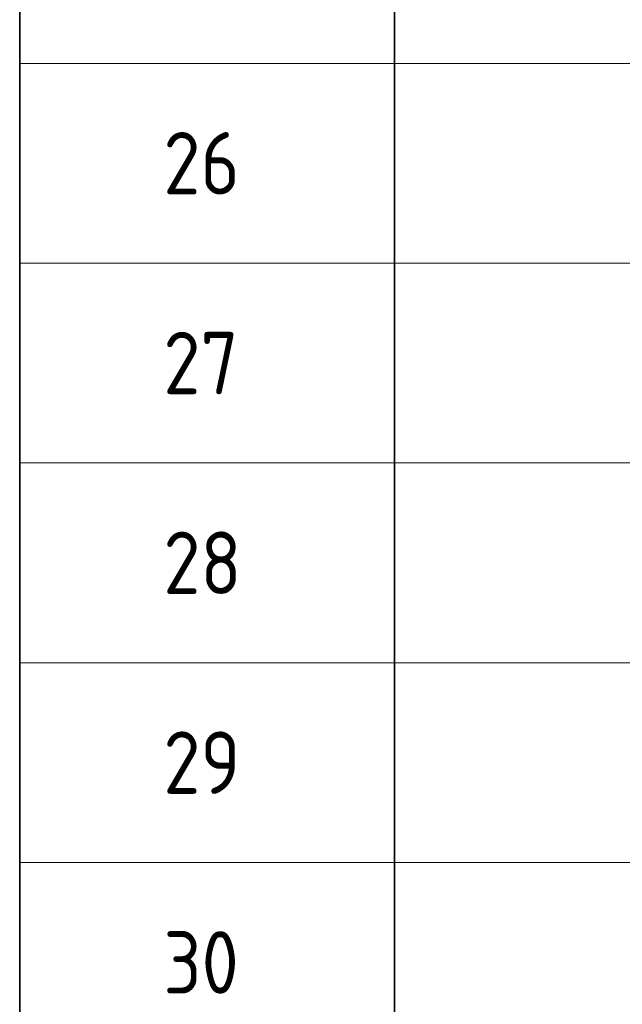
# Model space of a CAD drawing. Header units: metres. Extents: x -38 to 97, y -15 to 21.
# Tile 123 of 256: x 67.92 to 70.33, y 3.9 to 7.85. Entities that reach past the tile are written whole.
import ezdxf

# ---------------------------------------------------------------- set-up
doc = ezdxf.new("R2010")
doc.units = ezdxf.units.M
doc.layers.add('XR$6$Текст_ примечание', color=7, linetype='Continuous', lineweight=13)
doc.styles.add('ISOCPEUR', font='txt')

msp = doc.modelspace()

# ---------------------------------------------------------------- linework, layer by layer
at = {"layer": 'XR$6$Текст_ примечание', "color": 7, "linetype": 'Continuous', "lineweight": 35, "transparency": 33554687}
for p, q in [((67.9198, 8.4717), (67.9198, 7.6717)), ((69.4198, 8.4717), (69.4198, 7.6717)), ((67.9198, 7.6717), (67.9198, 6.8717)), ((69.4198, 7.6717), (69.4198, 6.8717)), ((67.9198, 6.8717), (67.9198, 6.0717)), ((69.4198, 6.8717), (69.4198, 6.0717)), ((67.9198, 6.0717), (67.9198, 5.2717)), ((69.4198, 6.0717), (69.4198, 5.2717)), ((67.9198, 5.2717), (67.9198, 4.4717)), ((69.4198, 5.2717), (69.4198, 4.4717)), ((67.9198, 4.4717), (67.9198, 3.6717)), ((69.4198, 4.4717), (69.4198, 3.6717))]:
    msp.add_line(p, q, dxfattribs=at)
at = {"layer": 'XR$6$Текст_ примечание', "color": 7, "linetype": 'Continuous', "lineweight": 13, "transparency": 33554687}
for p, q in [((86.4198, 7.6717), (67.9198, 7.6717)), ((86.4198, 6.8717), (67.9198, 6.8717)), ((86.4198, 6.0717), (67.9198, 6.0717)), ((86.4198, 5.2717), (67.9198, 5.2717)), ((86.4198, 4.4717), (67.9198, 4.4717))]:
    msp.add_line(p, q, dxfattribs=at)

# ---------------------------------------------------------------- texts
at = {"layer": 'XR$6$Текст_ примечание', "color": 7, "linetype": 'Continuous', "lineweight": 35, "transparency": 33554687, "char_height": 0.25, "width": 0.45901, "attachment_point": 7, "style": 'ISOCPEUR'}
for s, insert in [('\\W0.87;26', (68.4948, 7.1467)), ('\\W0.87;27', (68.4948, 6.3467)), ('\\W0.87;28', (68.4948, 5.5467)), ('\\W0.87;29', (68.4948, 4.7467)), ('\\W0.87;30', (68.4948, 3.9467))]:
    msp.add_mtext(s, dxfattribs=dict(at, insert=insert))

doc.saveas('drawing.dxf')
